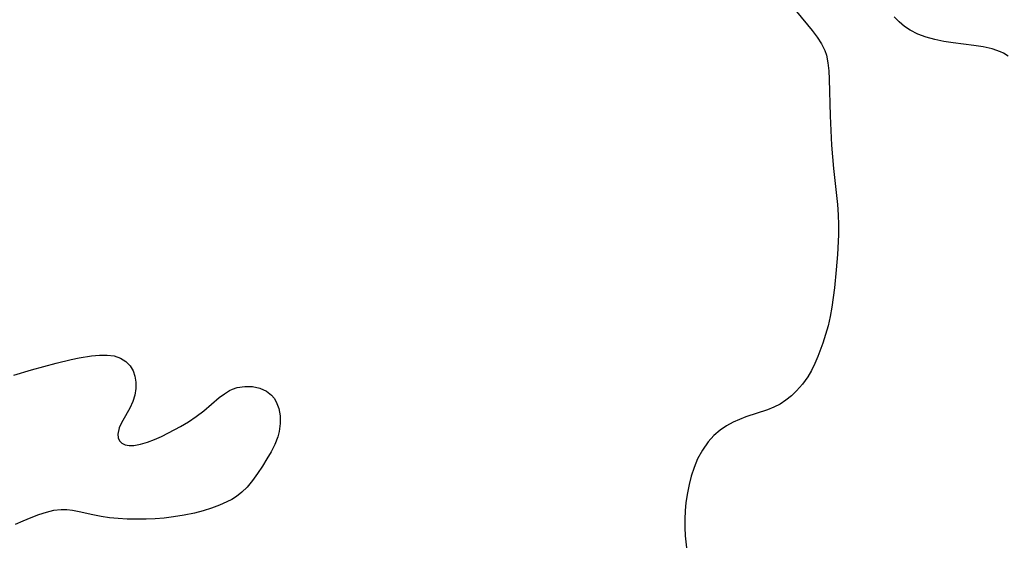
# Model space of a CAD drawing. Header units: inches. Extents: x 1073367 to 1082519, y 1569854 to 1574957.
# Tile 234 of 256: x 1077261 to 1077438, y 1573794 to 1573888. Entities that reach past the tile are written whole.
import ezdxf

# ---------------------------------------------------------------- set-up
doc = ezdxf.new("R2010")
doc.units = ezdxf.units.IN
doc.header["$MEASUREMENT"] = 0
doc.layers.add('CGG_CurvaNivelLidar_v1', color=7, linetype='Continuous', lineweight=30, true_color=0x008008)

msp = doc.modelspace()

# ---------------------------------------------------------------- linework, layer by layer
at = {"layer": 'CGG_CurvaNivelLidar_v1'}
for points in [[(1077400.424, 1573889.7817, 70), (1077403.2161, 1573886.3486, 70), (1077404.0935, 1573885.1876, 70), (1077404.8671, 1573883.9965, 70), (1077405.4828, 1573882.744, 70), (1077405.767, 1573881.9084, 70), (1077406.0597, 1573880.5488, 70), (1077406.2179, 1573879.1275, 70), (1077406.2908, 1573877.657, 70), (1077406.4424, 1573871.0677, 70), (1077406.7101, 1573865.8169, 70), (1077407.0593, 1573861.5931, 70), (1077407.7613, 1573855.1616, 70), (1077407.888, 1573853.3216, 70), (1077407.9373, 1573851.5375, 70), (1077407.9256, 1573849.7505, 70), (1077407.7659, 1573846.1738, 70), (1077407.547, 1573843.4184, 70), (1077407.2182, 1573840.1933, 70), (1077407.0133, 1573838.4822, 70), (1077406.7678, 1573836.7838, 70), (1077406.4608, 1573835.1043, 70), (1077406.0674, 1573833.4112, 70), (1077405.6415, 1573831.8563, 70), (1077405.1607, 1573830.3293, 70), (1077404.2643, 1573827.9275, 70), (1077403.7169, 1573826.6485, 70), (1077403.1156, 1573825.4178, 70), (1077402.4353, 1573824.2521, 70), (1077401.486, 1573822.9532, 70), (1077400.4218, 1573821.7619, 70), (1077399.4955, 1573820.8729, 70), (1077398.5086, 1573820.0684, 70), (1077397.4506, 1573819.3715, 70), (1077396.3673, 1573818.821, 70), (1077395.2275, 1573818.3576, 70), (1077391.3201, 1573817.0648, 70), (1077390.1581, 1573816.6392, 70), (1077389.0302, 1573816.1445, 70), (1077387.8491, 1573815.4916, 70), (1077386.7405, 1573814.7232, 70), (1077385.5912, 1573813.724, 70), (1077384.5608, 1573812.5947, 70), (1077383.5264, 1573811.1308, 70), (1077382.6665, 1573809.5328, 70), (1077382.0492, 1573808.0343, 70), (1077381.5393, 1573806.4726, 70), (1077381.144, 1573804.9799, 70), (1077380.826, 1573803.4567, 70), (1077380.5715, 1573801.7131, 70), (1077380.4478, 1573800.2395, 70), (1077380.3944, 1573798.7569, 70), (1077380.4006, 1573797.2707, 70), (1077380.4591, 1573795.7863, 70), (1077380.6477, 1573793.5929, 70)], [(1077438.3757, 1573881.7789, 70), (1077437.5206, 1573882.3024, 70), (1077436.9811, 1573882.56, 70), (1077435.4934, 1573883.0733, 70), (1077433.9014, 1573883.4243, 70), (1077432.2394, 1573883.6748, 70), (1077428.5122, 1573884.1292, 70), (1077426.8673, 1573884.3893, 70), (1077425.2516, 1573884.723, 70), (1077423.6868, 1573885.1517, 70), (1077422.1978, 1573885.702, 70), (1077420.814, 1573886.4081, 70), (1077419.8031, 1573887.0999, 70), (1077418.8575, 1573887.8839, 70), (1077417.9069, 1573888.7868, 70)], [(1077260.0003, 1573824.5912, 69.5), (1077263.1801, 1573825.5131, 69.5), (1077267.5734, 1573826.6981, 69.5), (1077270.2596, 1573827.3745, 69.5), (1077271.7225, 1573827.6818, 69.5), (1077273.9189, 1573828.0336, 69.5), (1077275.3628, 1573828.1693, 69.5), (1077276.732, 1573828.1773, 69.5), (1077278.0049, 1573828.0033, 69.5), (1077279.1262, 1573827.6133, 69.5), (1077280.0987, 1573827.0151, 69.5), (1077280.8832, 1573826.2239, 69.5), (1077281.4009, 1573825.3511, 69.5), (1077281.7373, 1573824.3662, 69.5), (1077281.8989, 1573823.3067, 69.5), (1077281.8839, 1573822.1483, 69.5), (1077281.6948, 1573820.9832, 69.5), (1077281.3447, 1573819.8485, 69.5), (1077280.7918, 1573818.6583, 69.5), (1077279.5284, 1573816.4552, 69.5), (1077279.1766, 1573815.7716, 69.5), (1077278.9023, 1573815.1035, 69.5), (1077278.6791, 1573813.9895, 69.5), (1077278.7311, 1573813.3543, 69.5), (1077278.9473, 1573812.8132, 69.5), (1077279.3747, 1573812.3638, 69.5), (1077279.9707, 1573812.0761, 69.5), (1077280.7095, 1573811.955, 69.5), (1077281.5502, 1573811.9809, 69.5), (1077282.7401, 1573812.1869, 69.5), (1077283.995, 1573812.5439, 69.5), (1077285.2645, 1573813.0158, 69.5), (1077286.5017, 1573813.5758, 69.5), (1077288.8853, 1573814.7972, 69.5), (1077289.9159, 1573815.3692, 69.5), (1077291.3147, 1573816.223, 69.5), (1077292.7095, 1573817.1679, 69.5), (1077294.0593, 1573818.1954, 69.5), (1077296.8656, 1573820.5743, 69.5), (1077297.7707, 1573821.235, 69.5), (1077298.7074, 1573821.7894, 69.5), (1077299.2206, 1573822.0277, 69.5), (1077300.0887, 1573822.3219, 69.5), (1077301.4688, 1573822.5511, 69.5), (1077302.8432, 1573822.5219, 69.5), (1077304.1542, 1573822.2397, 69.5), (1077305.3376, 1573821.6913, 69.5), (1077306.213, 1573820.9795, 69.5), (1077306.6795, 1573820.4158, 69.5), (1077307.065, 1573819.7806, 69.5), (1077307.5273, 1573818.5786, 69.5), (1077307.7691, 1573817.2581, 69.5), (1077307.7999, 1573815.8674, 69.5), (1077307.6145, 1573814.4489, 69.5), (1077307.3587, 1573813.4894, 69.5), (1077306.8323, 1573812.1524, 69.5), (1077306.1626, 1573810.8377, 69.5), (1077305.4, 1573809.5389, 69.5), (1077304.5878, 1573808.2501, 69.5), (1077303.7304, 1573806.9397, 69.5), (1077302.8267, 1573805.6723, 69.5), (1077301.8378, 1573804.4885, 69.5), (1077300.9297, 1573803.6042, 69.5), (1077299.9327, 1573802.8229, 69.5), (1077299.0945, 1573802.2935, 69.5), (1077298.2098, 1573801.8235, 69.5), (1077296.8795, 1573801.232, 69.5), (1077295.4887, 1573800.7195, 69.5), (1077293.9645, 1573800.2495, 69.5), (1077292.4018, 1573799.8458, 69.5), (1077290.5305, 1573799.4499, 69.5), (1077288.6322, 1573799.1412, 69.5), (1077286.9984, 1573798.951, 69.5), (1077285.3583, 1573798.8212, 69.5), (1077283.7182, 1573798.7451, 69.5), (1077281.952, 1573798.719, 69.5), (1077280.3344, 1573798.7506, 69.5), (1077278.7347, 1573798.8455, 69.5), (1077277.1829, 1573799.0092, 69.5), (1077275.6628, 1573799.2369, 69.5), (1077274.1836, 1573799.5213, 69.5), (1077271.7189, 1573800.0797, 69.5), (1077270.5215, 1573800.305, 69.5), (1077269.5087, 1573800.4225, 69.5), (1077268.5045, 1573800.4419, 69.5), (1077267.1426, 1573800.2817, 69.5), (1077265.7877, 1573799.9494, 69.5), (1077264.4315, 1573799.5016, 69.5), (1077263.0663, 1573798.9881, 69.5), (1077261.6244, 1573798.4141, 69.5), (1077260.2369, 1573797.8042, 69.5)]]:
    msp.add_polyline3d(points, dxfattribs=at)

doc.saveas('drawing.dxf')
